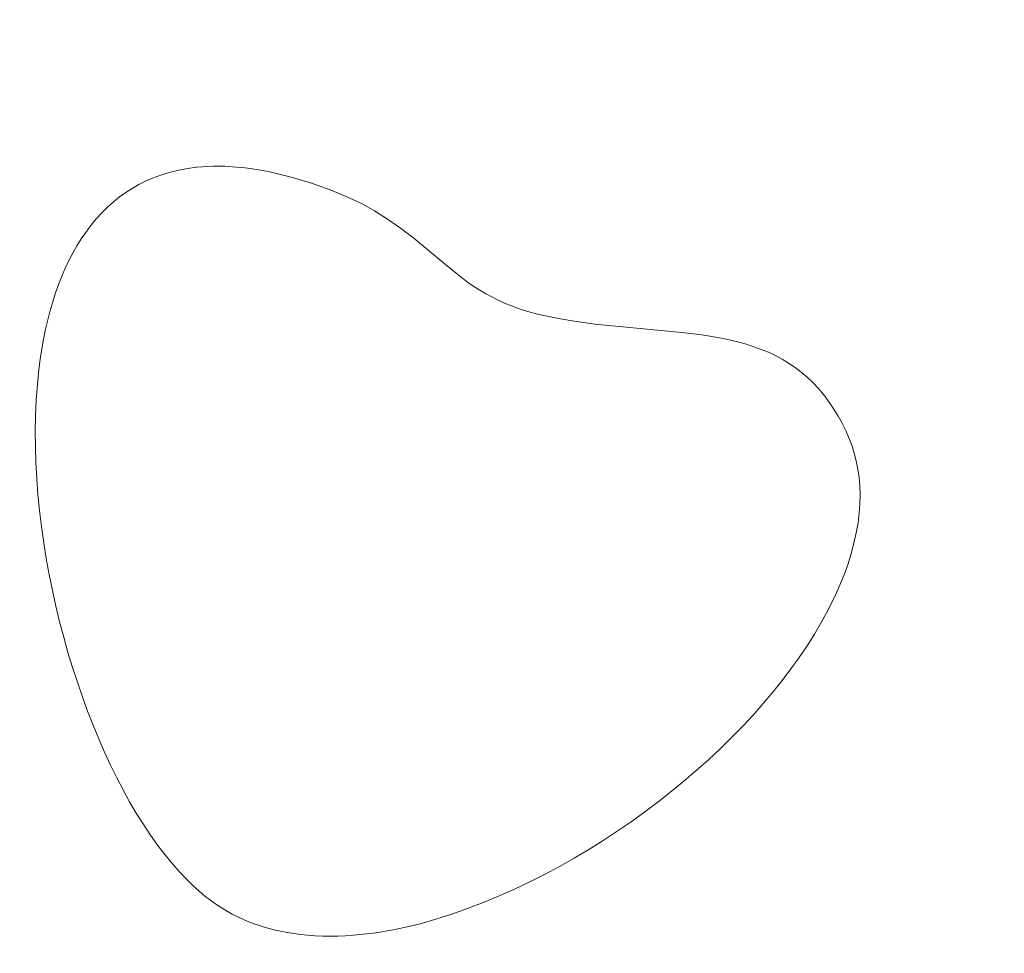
# Model space of a CAD drawing. Header units: millimetres. Extents: x -159 to 180, y -161 to 116.
# Tile 55 of 256: x -122.56 to -113.53, y -69.32 to -60.76. Entities that reach past the tile are written whole.
import ezdxf

# ---------------------------------------------------------------- set-up
doc = ezdxf.new("R2010")
doc.units = ezdxf.units.MM
doc.header["$MEASUREMENT"] = 0
doc.layers.add('Layer 1', color=7, linetype='Continuous')

msp = doc.modelspace()

# ---------------------------------------------------------------- linework, layer by layer
at = {"layer": 'Layer 1', "color": 18, "lineweight": 9}
for points, knots in [([(-158.5852, -104.074), (-158.5852, -104.074), (179.5952, -104.074), (179.5952, -104.074), (179.5952, -104.074), (179.5952, -104.074), (179.5952, 115.719), (179.5952, 115.719), (179.5952, 115.719), (179.5952, 115.719), (-158.5852, 115.719), (-158.5852, 115.719), (-158.5852, 115.719), (-158.5852, 115.719), (-158.5852, -104.074), (-158.5852, -104.074)], [0, 0, 0, 0, 0.2, 0.2, 0.2, 0.2, 0.4, 0.4, 0.4, 0.4, 0.6, 0.6, 0.6, 0.6, 1, 1, 1, 1]), ([(-53.2564, -7.5691), (-53.2564, -7.5691), (-53.2564, 0.2004), (-53.2564, 0.2004), (-53.2564, 0.2004), (-53.2564, 0.2004), (-58.1523, 0.2004), (-58.1523, 0.2004), (-58.1523, 0.2004), (-58.1523, 0.2004), (-58.1523, -2.7996), (-58.1523, -2.7996), (-58.1523, -2.7996), (-58.1523, -2.7996), (-65.8577, -2.7996), (-65.8577, -2.7996), (-65.8577, -2.7996), (-65.8577, -2.7996), (-65.8577, 0.2004), (-65.8577, 0.2004), (-65.8577, 0.2004), (-65.8577, 0.2004), (-73.8173, 0.2004), (-73.8173, 0.2004), (-73.8173, 0.2004), (-73.8173, 0.2004), (-73.8173, -2.7996), (-73.8173, -2.7996), (-73.8173, -2.7996), (-73.8173, -2.7996), (-81.5226, -2.7996), (-81.5226, -2.7996), (-81.5226, -2.7996), (-81.5226, -2.7996), (-81.5226, 0.2004), (-81.5226, 0.2004), (-81.5226, 0.2004), (-81.5226, 0.2004), (-89.4822, 0.2004), (-89.4822, 0.2004), (-89.4822, 0.2004), (-89.4822, 0.2004), (-89.4822, -2.7996), (-89.4822, -2.7996), (-89.4822, -2.7996), (-89.4822, -2.7996), (-97.1875, -2.7996), (-97.1875, -2.7996), (-97.1875, -2.7996), (-97.1875, -2.7996), (-97.1875, 0.2004), (-97.1875, 0.2004), (-97.1875, 0.2004), (-97.1875, 0.2004), (-105.1471, 0.2004), (-105.1471, 0.2004), (-105.1471, 0.2004), (-105.1471, 0.2004), (-105.1471, -2.7996), (-105.1471, -2.7996), (-105.1471, -2.7996), (-105.1471, -2.7996), (-112.8524, -2.7996), (-112.8524, -2.7996), (-112.8524, -2.7996), (-112.8524, -2.7996), (-112.8524, 0.2004), (-112.8524, 0.2004), (-112.8524, 0.2004), (-112.8524, 0.2004), (-120.812, 0.2004), (-120.812, 0.2004), (-120.812, 0.2004), (-120.812, 0.2004), (-120.812, -2.7996), (-120.812, -2.7996), (-120.812, -2.7996), (-120.812, -2.7996), (-128.5173, -2.7996), (-128.5173, -2.7996), (-128.5173, -2.7996), (-128.5173, -2.7996), (-128.5173, 0.2004), (-128.5173, 0.2004), (-128.5173, 0.2004), (-128.5173, 0.2004), (-136.4769, 0.2004), (-136.4769, 0.2004), (-136.4769, 0.2004), (-136.4769, 0.2004), (-136.4769, -2.7996), (-136.4769, -2.7996), (-136.4769, -2.7996), (-136.4769, -2.7996), (-144.1823, -2.7996), (-144.1823, -2.7996), (-144.1823, -2.7996), (-144.1823, -2.7996), (-144.1823, 0.2004), (-144.1823, 0.2004), (-144.1823, 0.2004), (-144.1823, 0.2004), (-152.0784, 0.2004), (-152.0784, 0.2004), (-152.0784, 0.2004), (-152.0784, 0.2004), (-152.0784, -7.6961), (-152.0784, -7.6961), (-152.0784, -7.6961), (-152.0784, -7.6961), (-149.0784, -7.6961), (-149.0784, -7.6961), (-149.0784, -7.6961), (-149.0784, -7.6961), (-149.0784, -15.4011), (-149.0784, -15.4011), (-149.0784, -15.4011), (-149.0784, -15.4011), (-152.0784, -15.4011), (-152.0784, -15.4011), (-152.0784, -15.4011), (-152.0784, -15.4011), (-152.0784, -23.3611), (-152.0784, -23.3611), (-152.0784, -23.3611), (-152.0784, -23.3611), (-149.0784, -23.3611), (-149.0784, -23.3611), (-149.0784, -23.3611), (-149.0784, -23.3611), (-149.0784, -31.0662), (-149.0784, -31.0662), (-149.0784, -31.0662), (-149.0784, -31.0662), (-152.0784, -31.0662), (-152.0784, -31.0662), (-152.0784, -31.0662), (-152.0784, -31.0662), (-152.0784, -39.0261), (-152.0784, -39.0261), (-152.0784, -39.0261), (-152.0784, -39.0261), (-149.0784, -39.0261), (-149.0784, -39.0261), (-149.0784, -39.0261), (-149.0784, -39.0261), (-149.0784, -46.7312), (-149.0784, -46.7312), (-149.0784, -46.7312), (-149.0784, -46.7312), (-152.0784, -46.7312), (-152.0784, -46.7312), (-152.0784, -46.7312), (-152.0784, -46.7312), (-152.0784, -54.6912), (-152.0784, -54.6912), (-152.0784, -54.6912), (-152.0784, -54.6912), (-149.0784, -54.6912), (-149.0784, -54.6912), (-149.0784, -54.6912), (-149.0784, -54.6912), (-149.0784, -62.3963), (-149.0784, -62.3963), (-149.0784, -62.3963), (-149.0784, -62.3963), (-152.0784, -62.3963), (-152.0784, -62.3963), (-152.0784, -62.3963), (-152.0784, -62.3963), (-152.0784, -70.3552), (-152.0784, -70.3552), (-152.0784, -70.3552), (-152.0784, -70.3552), (-149.0784, -70.3552), (-149.0784, -70.3552), (-149.0784, -70.3552), (-149.0784, -70.3552), (-149.0784, -78.0613), (-149.0784, -78.0613), (-149.0784, -78.0613), (-149.0784, -78.0613), (-152.0784, -78.0613), (-152.0784, -78.0613), (-152.0784, -78.0613), (-152.0784, -78.0613), (-152.0784, -86.0203), (-152.0784, -86.0203), (-152.0784, -86.0203), (-152.0784, -86.0203), (-149.0784, -86.0203), (-149.0784, -86.0203), (-149.0784, -86.0203), (-149.0784, -86.0203), (-149.0784, -93.7263), (-149.0784, -93.7263), (-149.0784, -93.7263), (-149.0784, -93.7263), (-152.0784, -93.7263), (-152.0784, -93.7263), (-152.0784, -93.7263), (-152.0784, -93.7263), (-152.0784, -101.6218), (-152.0784, -101.6218), (-152.0784, -101.6218), (-152.0784, -101.6218), (-144.1823, -101.6218), (-144.1823, -101.6218), (-144.1823, -101.6218), (-144.1823, -101.6218), (-144.1823, -98.6218), (-144.1823, -98.6218), (-144.1823, -98.6218), (-144.1823, -98.6218), (-136.4769, -98.6218), (-136.4769, -98.6218), (-136.4769, -98.6218), (-136.4769, -98.6218), (-136.4769, -101.6218), (-136.4769, -101.6218), (-136.4769, -101.6218), (-136.4769, -101.6218), (-128.5173, -101.6218), (-128.5173, -101.6218), (-128.5173, -101.6218), (-128.5173, -101.6218), (-128.5173, -98.6218), (-128.5173, -98.6218), (-128.5173, -98.6218), (-128.5173, -98.6218), (-120.812, -98.6218), (-120.812, -98.6218), (-120.812, -98.6218), (-120.812, -98.6218), (-120.812, -101.6218), (-120.812, -101.6218), (-120.812, -101.6218), (-120.812, -101.6218), (-112.8524, -101.6218), (-112.8524, -101.6218), (-112.8524, -101.6218), (-112.8524, -101.6218), (-112.8524, -98.6218), (-112.8524, -98.6218), (-112.8524, -98.6218), (-112.8524, -98.6218), (-105.1471, -98.6218), (-105.1471, -98.6218), (-105.1471, -98.6218), (-105.1471, -98.6218), (-105.1471, -101.6218), (-105.1471, -101.6218), (-105.1471, -101.6218), (-105.1471, -101.6218), (-97.1875, -101.6218), (-97.1875, -101.6218), (-97.1875, -101.6218), (-97.1875, -101.6218), (-97.1875, -98.6218), (-97.1875, -98.6218), (-97.1875, -98.6218), (-97.1875, -98.6218), (-89.4822, -98.6218), (-89.4822, -98.6218), (-89.4822, -98.6218), (-89.4822, -98.6218), (-89.4822, -101.6218), (-89.4822, -101.6218), (-89.4822, -101.6218), (-89.4822, -101.6218), (-81.5226, -101.6218), (-81.5226, -101.6218), (-81.5226, -101.6218), (-81.5226, -101.6218), (-81.5226, -98.6218), (-81.5226, -98.6218), (-81.5226, -98.6218), (-81.5226, -98.6218), (-73.8173, -98.6218), (-73.8173, -98.6218), (-73.8173, -98.6218), (-73.8173, -98.6218), (-73.8173, -101.6218), (-73.8173, -101.6218), (-73.8173, -101.6218), (-73.8173, -101.6218), (-65.8577, -101.6218), (-65.8577, -101.6218), (-65.8577, -101.6218), (-65.8577, -101.6218), (-65.8577, -98.6218), (-65.8577, -98.6218), (-65.8577, -98.6218), (-65.8577, -98.6218), (-58.1523, -98.6218), (-58.1523, -98.6218), (-58.1523, -98.6218), (-58.1523, -98.6218), (-58.1523, -101.6218), (-58.1523, -101.6218), (-58.1523, -101.6218), (-58.1523, -101.6218), (-53.2564, -101.6218), (-53.2564, -101.6218), (-53.2564, -101.6218), (-53.2564, -101.6218), (-53.2564, -93.8533), (-53.2564, -93.8533), (-53.2564, -93.8533), (-53.2564, -93.8533), (-50.2564, -93.8533), (-50.2564, -93.8533), (-50.2564, -93.8533), (-50.2564, -93.8533), (-50.2564, -85.8933), (-50.2564, -85.8933), (-50.2564, -85.8933), (-50.2564, -85.8933), (-53.2564, -85.8933), (-53.2564, -85.8933), (-53.2564, -85.8933), (-53.2564, -85.8933), (-53.2564, -78.1882), (-53.2564, -78.1882), (-53.2564, -78.1882), (-53.2564, -78.1882), (-50.2564, -78.1882), (-50.2564, -78.1882), (-50.2564, -78.1882), (-50.2564, -78.1882), (-50.2564, -70.2283), (-50.2564, -70.2283), (-50.2564, -70.2283), (-50.2564, -70.2283), (-53.2564, -70.2283), (-53.2564, -70.2283), (-53.2564, -70.2283), (-53.2564, -70.2283), (-53.2564, -62.5232), (-53.2564, -62.5232), (-53.2564, -62.5232), (-53.2564, -62.5232), (-50.2564, -62.5232), (-50.2564, -62.5232), (-50.2564, -62.5232), (-50.2564, -62.5232), (-50.2564, -54.5632), (-50.2564, -54.5632), (-50.2564, -54.5632), (-50.2564, -54.5632), (-53.2564, -54.5632), (-53.2564, -54.5632), (-53.2564, -54.5632), (-53.2564, -54.5632), (-53.2564, -46.8582), (-53.2564, -46.8582), (-53.2564, -46.8582), (-53.2564, -46.8582), (-50.2564, -46.8582), (-50.2564, -46.8582), (-50.2564, -46.8582), (-50.2564, -46.8582), (-50.2564, -38.8982), (-50.2564, -38.8982), (-50.2564, -38.8982), (-50.2564, -38.8982), (-53.2564, -38.8982), (-53.2564, -38.8982), (-53.2564, -38.8982), (-53.2564, -38.8982), (-53.2564, -31.1931), (-53.2564, -31.1931), (-53.2564, -31.1931), (-53.2564, -31.1931), (-50.2564, -31.1931), (-50.2564, -31.1931), (-50.2564, -31.1931), (-50.2564, -31.1931), (-50.2564, -23.2341), (-50.2564, -23.2341), (-50.2564, -23.2341), (-50.2564, -23.2341), (-53.2564, -23.2341), (-53.2564, -23.2341), (-53.2564, -23.2341), (-53.2564, -23.2341), (-53.2564, -15.5281), (-53.2564, -15.5281), (-53.2564, -15.5281), (-53.2564, -15.5281), (-50.2564, -15.5281), (-50.2564, -15.5281), (-50.2564, -15.5281), (-50.2564, -15.5281), (-50.2564, -7.5691), (-50.2564, -7.5691), (-50.2564, -7.5691), (-50.2564, -7.5691), (-53.2564, -7.5691), (-53.2564, -7.5691)], [0, 0, 0, 0, 0.009901, 0.009901, 0.009901, 0.009901, 0.019802, 0.019802, 0.019802, 0.019802, 0.029703, 0.029703, 0.029703, 0.029703, 0.039604, 0.039604, 0.039604, 0.039604, 0.049505, 0.049505, 0.049505, 0.049505, 0.059406, 0.059406, 0.059406, 0.059406, 0.069307, 0.069307, 0.069307, 0.069307, 0.079208, 0.079208, 0.079208, 0.079208, 0.089109, 0.089109, 0.089109, 0.089109, 0.09901, 0.09901, 0.09901, 0.09901, 0.108911, 0.108911, 0.108911, 0.108911, 0.118812, 0.118812, 0.118812, 0.118812, 0.128713, 0.128713, 0.128713, 0.128713, 0.138614, 0.138614, 0.138614, 0.138614, 0.148515, 0.148515, 0.148515, 0.148515, 0.158416, 0.158416, 0.158416, 0.158416, 0.168317, 0.168317, 0.168317, 0.168317, 0.178218, 0.178218, 0.178218, 0.178218, 0.188119, 0.188119, 0.188119, 0.188119, 0.19802, 0.19802, 0.19802, 0.19802, 0.207921, 0.207921, 0.207921, 0.207921, 0.217822, 0.217822, 0.217822, 0.217822, 0.227723, 0.227723, 0.227723, 0.227723, 0.237624, 0.237624, 0.237624, 0.237624, 0.247525, 0.247525, 0.247525, 0.247525, 0.257426, 0.257426, 0.257426, 0.257426, 0.267327, 0.267327, 0.267327, 0.267327, 0.277228, 0.277228, 0.277228, 0.277228, 0.287129, 0.287129, 0.287129, 0.287129, 0.29703, 0.29703, 0.29703, 0.29703, 0.306931, 0.306931, 0.306931, 0.306931, 0.316832, 0.316832, 0.316832, 0.316832, 0.326733, 0.326733, 0.326733, 0.326733, 0.336634, 0.336634, 0.336634, 0.336634, 0.346535, 0.346535, 0.346535, 0.346535, 0.356436, 0.356436, 0.356436, 0.356436, 0.366337, 0.366337, 0.366337, 0.366337, 0.376238, 0.376238, 0.376238, 0.376238, 0.386139, 0.386139, 0.386139, 0.386139, 0.39604, 0.39604, 0.39604, 0.39604, 0.405941, 0.405941, 0.405941, 0.405941, 0.415842, 0.415842, 0.415842, 0.415842, 0.425743, 0.425743, 0.425743, 0.425743, 0.435644, 0.435644, 0.435644, 0.435644, 0.445545, 0.445545, 0.445545, 0.445545, 0.455446, 0.455446, 0.455446, 0.455446, 0.465347, 0.465347, 0.465347, 0.465347, 0.475248, 0.475248, 0.475248, 0.475248, 0.485149, 0.485149, 0.485149, 0.485149, 0.49505, 0.49505, 0.49505, 0.49505, 0.50495, 0.50495, 0.50495, 0.50495, 0.514851, 0.514851, 0.514851, 0.514851, 0.524752, 0.524752, 0.524752, 0.524752, 0.534653, 0.534653, 0.534653, 0.534653, 0.544554, 0.544554, 0.544554, 0.544554, 0.554455, 0.554455, 0.554455, 0.554455, 0.564356, 0.564356, 0.564356, 0.564356, 0.574257, 0.574257, 0.574257, 0.574257, 0.584158, 0.584158, 0.584158, 0.584158, 0.594059, 0.594059, 0.594059, 0.594059, 0.60396, 0.60396, 0.60396, 0.60396, 0.613861, 0.613861, 0.613861, 0.613861, 0.623762, 0.623762, 0.623762, 0.623762, 0.633663, 0.633663, 0.633663, 0.633663, 0.643564, 0.643564, 0.643564, 0.643564, 0.653465, 0.653465, 0.653465, 0.653465, 0.663366, 0.663366, 0.663366, 0.663366, 0.673267, 0.673267, 0.673267, 0.673267, 0.683168, 0.683168, 0.683168, 0.683168, 0.693069, 0.693069, 0.693069, 0.693069, 0.70297, 0.70297, 0.70297, 0.70297, 0.712871, 0.712871, 0.712871, 0.712871, 0.722772, 0.722772, 0.722772, 0.722772, 0.732673, 0.732673, 0.732673, 0.732673, 0.742574, 0.742574, 0.742574, 0.742574, 0.752475, 0.752475, 0.752475, 0.752475, 0.762376, 0.762376, 0.762376, 0.762376, 0.772277, 0.772277, 0.772277, 0.772277, 0.782178, 0.782178, 0.782178, 0.782178, 0.792079, 0.792079, 0.792079, 0.792079, 0.80198, 0.80198, 0.80198, 0.80198, 0.811881, 0.811881, 0.811881, 0.811881, 0.821782, 0.821782, 0.821782, 0.821782, 0.831683, 0.831683, 0.831683, 0.831683, 0.841584, 0.841584, 0.841584, 0.841584, 0.851485, 0.851485, 0.851485, 0.851485, 0.861386, 0.861386, 0.861386, 0.861386, 0.871287, 0.871287, 0.871287, 0.871287, 0.881188, 0.881188, 0.881188, 0.881188, 0.891089, 0.891089, 0.891089, 0.891089, 0.90099, 0.90099, 0.90099, 0.90099, 0.910891, 0.910891, 0.910891, 0.910891, 0.920792, 0.920792, 0.920792, 0.920792, 0.930693, 0.930693, 0.930693, 0.930693, 0.940594, 0.940594, 0.940594, 0.940594, 0.950495, 0.950495, 0.950495, 0.950495, 0.960396, 0.960396, 0.960396, 0.960396, 0.970297, 0.970297, 0.970297, 0.970297, 0.980198, 0.980198, 0.980198, 0.980198, 1, 1, 1, 1]), ([(-120.056, -62.2029), (-120.056, -62.2029), (-119.874, -62.2599), (-119.874, -62.2599), (-119.874, -62.2599), (-119.874, -62.2599), (-119.7116, -62.3176), (-119.7116, -62.3176), (-119.7116, -62.3176), (-119.7116, -62.3176), (-119.6366, -62.3472), (-119.6366, -62.3472), (-119.6366, -62.3472), (-119.6366, -62.3472), (-119.5651, -62.3775), (-119.5651, -62.3775), (-119.5651, -62.3775), (-119.5651, -62.3775), (-119.4967, -62.4087), (-119.4967, -62.4087), (-119.4967, -62.4087), (-119.4967, -62.4087), (-119.4309, -62.441), (-119.4309, -62.441), (-119.4309, -62.441), (-119.4309, -62.441), (-119.3672, -62.4746), (-119.3672, -62.4746), (-119.3672, -62.4746), (-119.3672, -62.4746), (-119.3052, -62.5097), (-119.3052, -62.5097), (-119.3052, -62.5097), (-119.3052, -62.5097), (-119.1842, -62.585), (-119.1842, -62.585), (-119.1842, -62.585), (-119.1842, -62.585), (-119.0644, -62.6685), (-119.0644, -62.6685), (-119.0644, -62.6685), (-119.0644, -62.6685), (-118.942, -62.7615), (-118.942, -62.7615), (-118.942, -62.7615), (-118.942, -62.7615), (-118.6687, -62.991), (-118.6687, -62.991), (-118.6687, -62.991), (-118.6687, -62.991), (-118.5409, -63.0951), (-118.5409, -63.0951), (-118.5409, -63.0951), (-118.5409, -63.0951), (-118.448, -63.1667), (-118.448, -63.1667), (-118.448, -63.1667), (-118.448, -63.1667), (-118.3694, -63.22), (-118.3694, -63.22), (-118.3694, -63.22), (-118.3694, -63.22), (-118.2846, -63.2693), (-118.2846, -63.2693), (-118.2846, -63.2693), (-118.2846, -63.2693), (-118.1704, -63.3289), (-118.1704, -63.3289), (-118.1704, -63.3289), (-118.1704, -63.3289), (-118.1109, -63.3565), (-118.1109, -63.3565), (-118.1109, -63.3565), (-118.1109, -63.3565), (-118.047, -63.3828), (-118.047, -63.3828), (-118.047, -63.3828), (-118.047, -63.3828), (-117.9765, -63.4082), (-117.9765, -63.4082), (-117.9765, -63.4082), (-117.9765, -63.4082), (-117.8974, -63.4329), (-117.8974, -63.4329), (-117.8974, -63.4329), (-117.8974, -63.4329), (-117.8075, -63.4572), (-117.8075, -63.4572), (-117.8075, -63.4572), (-117.8075, -63.4572), (-117.7047, -63.4812), (-117.7047, -63.4812), (-117.7047, -63.4812), (-117.7047, -63.4812), (-117.5978, -63.5017), (-117.5978, -63.5017), (-117.5978, -63.5017), (-117.5978, -63.5017), (-117.4916, -63.5203), (-117.4916, -63.5203), (-117.4916, -63.5203), (-117.4916, -63.5203), (-117.3861, -63.5359), (-117.3861, -63.5359), (-117.3861, -63.5359), (-117.3861, -63.5359), (-117.2816, -63.5496), (-117.2816, -63.5496), (-117.2816, -63.5496), (-117.2816, -63.5496), (-116.4855, -63.6267), (-116.4855, -63.6267), (-116.4855, -63.6267), (-116.4855, -63.6267), (-116.3003, -63.6492), (-116.3003, -63.6492), (-116.3003, -63.6492), (-116.3003, -63.6492), (-116.2101, -63.6629), (-116.2101, -63.6629), (-116.2101, -63.6629), (-116.2101, -63.6629), (-116.1216, -63.6785), (-116.1216, -63.6785), (-116.1216, -63.6785), (-116.1216, -63.6785), (-116.0349, -63.697), (-116.0349, -63.697), (-116.0349, -63.697), (-116.0349, -63.697), (-115.9625, -63.7148), (-115.9625, -63.7148), (-115.9625, -63.7148), (-115.9625, -63.7148), (-115.8919, -63.7347), (-115.8919, -63.7347), (-115.8919, -63.7347), (-115.8919, -63.7347), (-115.8229, -63.7568), (-115.8229, -63.7568), (-115.8229, -63.7568), (-115.8229, -63.7568), (-115.7557, -63.7813), (-115.7557, -63.7813), (-115.7557, -63.7813), (-115.7557, -63.7813), (-115.6903, -63.8085), (-115.6903, -63.8085), (-115.6903, -63.8085), (-115.6903, -63.8085), (-115.6266, -63.8384), (-115.6266, -63.8384), (-115.6266, -63.8384), (-115.6266, -63.8384), (-115.5646, -63.8713), (-115.5646, -63.8713), (-115.5646, -63.8713), (-115.5646, -63.8713), (-115.5045, -63.9073), (-115.5045, -63.9073), (-115.5045, -63.9073), (-115.5045, -63.9073), (-115.4461, -63.9466), (-115.4461, -63.9466), (-115.4461, -63.9466), (-115.4461, -63.9466), (-115.3896, -63.9894), (-115.3896, -63.9894), (-115.3896, -63.9894), (-115.3896, -63.9894), (-115.3348, -64.0358), (-115.3348, -64.0358), (-115.3348, -64.0358), (-115.3348, -64.0358), (-115.2819, -64.0861), (-115.2819, -64.0861), (-115.2819, -64.0861), (-115.2819, -64.0861), (-115.2309, -64.1404), (-115.2309, -64.1404), (-115.2309, -64.1404), (-115.2309, -64.1404), (-115.1817, -64.1988), (-115.1817, -64.1988), (-115.1817, -64.1988), (-115.1817, -64.1988), (-115.1344, -64.2616), (-115.1344, -64.2616), (-115.1344, -64.2616), (-115.1344, -64.2616), (-115.0889, -64.3289), (-115.0889, -64.3289), (-115.0889, -64.3289), (-115.0889, -64.3289), (-115.0497, -64.393), (-115.0497, -64.393), (-115.0497, -64.393), (-115.0497, -64.393), (-115.0136, -64.4582), (-115.0136, -64.4582), (-115.0136, -64.4582), (-115.0136, -64.4582), (-114.9807, -64.5247), (-114.9807, -64.5247), (-114.9807, -64.5247), (-114.9807, -64.5247), (-114.9511, -64.5925), (-114.9511, -64.5925), (-114.9511, -64.5925), (-114.9511, -64.5925), (-114.9249, -64.6619), (-114.9249, -64.6619), (-114.9249, -64.6619), (-114.9249, -64.6619), (-114.9024, -64.7328), (-114.9024, -64.7328), (-114.9024, -64.7328), (-114.9024, -64.7328), (-114.8836, -64.8055), (-114.8836, -64.8055), (-114.8836, -64.8055), (-114.8836, -64.8055), (-114.8686, -64.88), (-114.8686, -64.88), (-114.8686, -64.88), (-114.8686, -64.88), (-114.8577, -64.9566), (-114.8577, -64.9566), (-114.8577, -64.9566), (-114.8577, -64.9566), (-114.851, -65.0352), (-114.851, -65.0352), (-114.851, -65.0352), (-114.851, -65.0352), (-114.8485, -65.1162), (-114.8485, -65.1162), (-114.8485, -65.1162), (-114.8485, -65.1162), (-114.8504, -65.1995), (-114.8504, -65.1995), (-114.8504, -65.1995), (-114.8504, -65.1995), (-114.8569, -65.2854), (-114.8569, -65.2854), (-114.8569, -65.2854), (-114.8569, -65.2854), (-114.8681, -65.3739), (-114.8681, -65.3739), (-114.8681, -65.3739), (-114.8681, -65.3739), (-114.8841, -65.4652), (-114.8841, -65.4652), (-114.8841, -65.4652), (-114.8841, -65.4652), (-114.905, -65.5593), (-114.905, -65.5593), (-114.905, -65.5593), (-114.905, -65.5593), (-114.9306, -65.655), (-114.9306, -65.655), (-114.9306, -65.655), (-114.9306, -65.655), (-114.9596, -65.7487), (-114.9596, -65.7487), (-114.9596, -65.7487), (-114.9596, -65.7487), (-114.9922, -65.8409), (-114.9922, -65.8409), (-114.9922, -65.8409), (-114.9922, -65.8409), (-115.0282, -65.9318), (-115.0282, -65.9318), (-115.0282, -65.9318), (-115.0282, -65.9318), (-115.0675, -66.0218), (-115.0675, -66.0218), (-115.0675, -66.0218), (-115.0675, -66.0218), (-115.1102, -66.1113), (-115.1102, -66.1113), (-115.1102, -66.1113), (-115.1102, -66.1113), (-115.1561, -66.2005), (-115.1561, -66.2005), (-115.1561, -66.2005), (-115.1561, -66.2005), (-115.2053, -66.2898), (-115.2053, -66.2898), (-115.2053, -66.2898), (-115.2053, -66.2898), (-115.2676, -66.3957), (-115.2676, -66.3957), (-115.2676, -66.3957), (-115.2676, -66.3957), (-115.3348, -66.5019), (-115.3348, -66.5019), (-115.3348, -66.5019), (-115.3348, -66.5019), (-115.4067, -66.6083), (-115.4067, -66.6083), (-115.4067, -66.6083), (-115.4067, -66.6083), (-115.4831, -66.7147), (-115.4831, -66.7147), (-115.4831, -66.7147), (-115.4831, -66.7147), (-115.564, -66.821), (-115.564, -66.821), (-115.564, -66.821), (-115.564, -66.821), (-115.6491, -66.927), (-115.6491, -66.927), (-115.6491, -66.927), (-115.6491, -66.927), (-115.7383, -67.0325), (-115.7383, -67.0325), (-115.7383, -67.0325), (-115.7383, -67.0325), (-115.8314, -67.1374), (-115.8314, -67.1374), (-115.8314, -67.1374), (-115.8314, -67.1374), (-115.9285, -67.2415), (-115.9285, -67.2415), (-115.9285, -67.2415), (-115.9285, -67.2415), (-116.0292, -67.3447), (-116.0292, -67.3447), (-116.0292, -67.3447), (-116.0292, -67.3447), (-116.1334, -67.4467), (-116.1334, -67.4467), (-116.1334, -67.4467), (-116.1334, -67.4467), (-116.241, -67.5476), (-116.241, -67.5476), (-116.241, -67.5476), (-116.241, -67.5476), (-116.3519, -67.647), (-116.3519, -67.647), (-116.3519, -67.647), (-116.3519, -67.647), (-116.4659, -67.7448), (-116.4659, -67.7448), (-116.4659, -67.7448), (-116.4659, -67.7448), (-116.5829, -67.8409), (-116.5829, -67.8409), (-116.5829, -67.8409), (-116.5829, -67.8409), (-116.7027, -67.9351), (-116.7027, -67.9351), (-116.7027, -67.9351), (-116.7027, -67.9351), (-116.8252, -68.0273), (-116.8252, -68.0273), (-116.8252, -68.0273), (-116.8252, -68.0273), (-116.9502, -68.1172), (-116.9502, -68.1172), (-116.9502, -68.1172), (-116.9502, -68.1172), (-117.0776, -68.2047), (-117.0776, -68.2047), (-117.0776, -68.2047), (-117.0776, -68.2047), (-117.2073, -68.2898), (-117.2073, -68.2898), (-117.2073, -68.2898), (-117.2073, -68.2898), (-117.339, -68.3721), (-117.339, -68.3721), (-117.339, -68.3721), (-117.339, -68.3721), (-117.4727, -68.4516), (-117.4727, -68.4516), (-117.4727, -68.4516), (-117.4727, -68.4516), (-117.6083, -68.5281), (-117.6083, -68.5281), (-117.6083, -68.5281), (-117.6083, -68.5281), (-117.7455, -68.6014), (-117.7455, -68.6014), (-117.7455, -68.6014), (-117.7455, -68.6014), (-117.8842, -68.6713), (-117.8842, -68.6713), (-117.8842, -68.6713), (-117.8842, -68.6713), (-118.0243, -68.7378), (-118.0243, -68.7378), (-118.0243, -68.7378), (-118.0243, -68.7378), (-118.1657, -68.8006), (-118.1657, -68.8006), (-118.1657, -68.8006), (-118.1657, -68.8006), (-118.3082, -68.8596), (-118.3082, -68.8596), (-118.3082, -68.8596), (-118.3082, -68.8596), (-118.4516, -68.9147), (-118.4516, -68.9147), (-118.4516, -68.9147), (-118.4516, -68.9147), (-118.5958, -68.9656), (-118.5958, -68.9656), (-118.5958, -68.9656), (-118.5958, -68.9656), (-118.7407, -69.0123), (-118.7407, -69.0123), (-118.7407, -69.0123), (-118.7407, -69.0123), (-118.8861, -69.0545), (-118.8861, -69.0545), (-118.8861, -69.0545), (-118.8861, -69.0545), (-119.017, -69.0857), (-119.017, -69.0857), (-119.017, -69.0857), (-119.017, -69.0857), (-119.1467, -69.1121), (-119.1467, -69.1121), (-119.1467, -69.1121), (-119.1467, -69.1121), (-119.2919, -69.1359), (-119.2919, -69.1359), (-119.2919, -69.1359), (-119.2919, -69.1359), (-119.4316, -69.153), (-119.4316, -69.153), (-119.4316, -69.153), (-119.4316, -69.153), (-119.5006, -69.159), (-119.5006, -69.159), (-119.5006, -69.159), (-119.5006, -69.159), (-119.5699, -69.1633), (-119.5699, -69.1633), (-119.5699, -69.1633), (-119.5699, -69.1633), (-119.6399, -69.1659), (-119.6399, -69.1659), (-119.6399, -69.1659), (-119.6399, -69.1659), (-119.7111, -69.1668), (-119.7111, -69.1668), (-119.7111, -69.1668), (-119.7111, -69.1668), (-119.7823, -69.1657), (-119.7823, -69.1657), (-119.7823, -69.1657), (-119.7823, -69.1657), (-119.8513, -69.1628), (-119.8513, -69.1628), (-119.8513, -69.1628), (-119.8513, -69.1628), (-119.9179, -69.1579), (-119.9179, -69.1579), (-119.9179, -69.1579), (-119.9179, -69.1579), (-119.9822, -69.1514), (-119.9822, -69.1514), (-119.9822, -69.1514), (-119.9822, -69.1514), (-120.0442, -69.1434), (-120.0442, -69.1434), (-120.0442, -69.1434), (-120.0442, -69.1434), (-120.1038, -69.1339), (-120.1038, -69.1339), (-120.1038, -69.1339), (-120.1038, -69.1339), (-120.2155, -69.1112), (-120.2155, -69.1112), (-120.2155, -69.1112), (-120.2155, -69.1112), (-120.3171, -69.0845), (-120.3171, -69.0845), (-120.3171, -69.0845), (-120.3171, -69.0845), (-120.4083, -69.0547), (-120.4083, -69.0547), (-120.4083, -69.0547), (-120.4083, -69.0547), (-120.4887, -69.023), (-120.4887, -69.023), (-120.4887, -69.023), (-120.4887, -69.023), (-120.558, -68.9905), (-120.558, -68.9905), (-120.558, -68.9905), (-120.558, -68.9905), (-120.6088, -68.9644), (-120.6088, -68.9644), (-120.6088, -68.9644), (-120.6088, -68.9644), (-120.677, -68.9263), (-120.677, -68.9263), (-120.677, -68.9263), (-120.677, -68.9263), (-120.761, -68.8724), (-120.761, -68.8724), (-120.761, -68.8724), (-120.761, -68.8724), (-120.8085, -68.8382), (-120.8085, -68.8382), (-120.8085, -68.8382), (-120.8085, -68.8382), (-120.8593, -68.7987), (-120.8593, -68.7987), (-120.8593, -68.7987), (-120.8593, -68.7987), (-120.9133, -68.7533), (-120.9133, -68.7533), (-120.9133, -68.7533), (-120.9133, -68.7533), (-120.9704, -68.7016), (-120.9704, -68.7016), (-120.9704, -68.7016), (-120.9704, -68.7016), (-121.0302, -68.643), (-121.0302, -68.643), (-121.0302, -68.643), (-121.0302, -68.643), (-121.0927, -68.5772), (-121.0927, -68.5772), (-121.0927, -68.5772), (-121.0927, -68.5772), (-121.1576, -68.5035), (-121.1576, -68.5035), (-121.1576, -68.5035), (-121.1576, -68.5035), (-121.2248, -68.4217), (-121.2248, -68.4217), (-121.2248, -68.4217), (-121.2248, -68.4217), (-121.294, -68.331), (-121.294, -68.331), (-121.294, -68.331), (-121.294, -68.331), (-121.365, -68.2312), (-121.365, -68.2312), (-121.365, -68.2312), (-121.365, -68.2312), (-121.428, -68.1365), (-121.428, -68.1365), (-121.428, -68.1365), (-121.428, -68.1365), (-121.49, -68.0371), (-121.49, -68.0371), (-121.49, -68.0371), (-121.49, -68.0371), (-121.5508, -67.9334), (-121.5508, -67.9334), (-121.5508, -67.9334), (-121.5508, -67.9334), (-121.6103, -67.8254), (-121.6103, -67.8254), (-121.6103, -67.8254), (-121.6103, -67.8254), (-121.6685, -67.7135), (-121.6685, -67.7135), (-121.6685, -67.7135), (-121.6685, -67.7135), (-121.7253, -67.5978), (-121.7253, -67.5978), (-121.7253, -67.5978), (-121.7253, -67.5978), (-121.7806, -67.4786), (-121.7806, -67.4786), (-121.7806, -67.4786), (-121.7806, -67.4786), (-121.8342, -67.356), (-121.8342, -67.356), (-121.8342, -67.356), (-121.8342, -67.356), (-121.8861, -67.2303), (-121.8861, -67.2303), (-121.8861, -67.2303), (-121.8861, -67.2303), (-121.9362, -67.1017), (-121.9362, -67.1017), (-121.9362, -67.1017), (-121.9362, -67.1017), (-121.9843, -66.9704), (-121.9843, -66.9704), (-121.9843, -66.9704), (-121.9843, -66.9704), (-122.0305, -66.8366), (-122.0305, -66.8366), (-122.0305, -66.8366), (-122.0305, -66.8366), (-122.0745, -66.7005), (-122.0745, -66.7005), (-122.0745, -66.7005), (-122.0745, -66.7005), (-122.1164, -66.5624), (-122.1164, -66.5624), (-122.1164, -66.5624), (-122.1164, -66.5624), (-122.1559, -66.4224), (-122.1559, -66.4224), (-122.1559, -66.4224), (-122.1559, -66.4224), (-122.193, -66.2808), (-122.193, -66.2808), (-122.193, -66.2808), (-122.193, -66.2808), (-122.2277, -66.1377), (-122.2277, -66.1377), (-122.2277, -66.1377), (-122.2277, -66.1377), (-122.2597, -65.9935), (-122.2597, -65.9935), (-122.2597, -65.9935), (-122.2597, -65.9935), (-122.2891, -65.8483), (-122.2891, -65.8483), (-122.2891, -65.8483), (-122.2891, -65.8483), (-122.3157, -65.7023), (-122.3157, -65.7023), (-122.3157, -65.7023), (-122.3157, -65.7023), (-122.3394, -65.5557), (-122.3394, -65.5557), (-122.3394, -65.5557), (-122.3394, -65.5557), (-122.3601, -65.4087), (-122.3601, -65.4087), (-122.3601, -65.4087), (-122.3601, -65.4087), (-122.3778, -65.2616), (-122.3778, -65.2616), (-122.3778, -65.2616), (-122.3778, -65.2616), (-122.3923, -65.1146), (-122.3923, -65.1146), (-122.3923, -65.1146), (-122.3923, -65.1146), (-122.4035, -64.9679), (-122.4035, -64.9679), (-122.4035, -64.9679), (-122.4035, -64.9679), (-122.4114, -64.8217), (-122.4114, -64.8217), (-122.4114, -64.8217), (-122.4114, -64.8217), (-122.4158, -64.6761), (-122.4158, -64.6761), (-122.4158, -64.6761), (-122.4158, -64.6761), (-122.4167, -64.5315), (-122.4167, -64.5315), (-122.4167, -64.5315), (-122.4167, -64.5315), (-122.4139, -64.388), (-122.4139, -64.388), (-122.4139, -64.388), (-122.4139, -64.388), (-122.4074, -64.2459), (-122.4074, -64.2459), (-122.4074, -64.2459), (-122.4074, -64.2459), (-122.397, -64.1054), (-122.397, -64.1054), (-122.397, -64.1054), (-122.397, -64.1054), (-122.3827, -63.9666), (-122.3827, -63.9666), (-122.3827, -63.9666), (-122.3827, -63.9666), (-122.3703, -63.8711), (-122.3703, -63.8711), (-122.3703, -63.8711), (-122.3703, -63.8711), (-122.3561, -63.7777), (-122.3561, -63.7777), (-122.3561, -63.7777), (-122.3561, -63.7777), (-122.34, -63.6865), (-122.34, -63.6865), (-122.34, -63.6865), (-122.34, -63.6865), (-122.322, -63.5975), (-122.322, -63.5975), (-122.322, -63.5975), (-122.322, -63.5975), (-122.3021, -63.5106), (-122.3021, -63.5106), (-122.3021, -63.5106), (-122.3021, -63.5106), (-122.2803, -63.426), (-122.2803, -63.426), (-122.2803, -63.426), (-122.2803, -63.426), (-122.2565, -63.3437), (-122.2565, -63.3437), (-122.2565, -63.3437), (-122.2565, -63.3437), (-122.2308, -63.2636), (-122.2308, -63.2636), (-122.2308, -63.2636), (-122.2308, -63.2636), (-122.2031, -63.1858), (-122.2031, -63.1858), (-122.2031, -63.1858), (-122.2031, -63.1858), (-122.1735, -63.1103), (-122.1735, -63.1103), (-122.1735, -63.1103), (-122.1735, -63.1103), (-122.1419, -63.0371), (-122.1419, -63.0371), (-122.1419, -63.0371), (-122.1419, -63.0371), (-122.1082, -62.9664), (-122.1082, -62.9664), (-122.1082, -62.9664), (-122.1082, -62.9664), (-122.0726, -62.898), (-122.0726, -62.898), (-122.0726, -62.898), (-122.0726, -62.898), (-122.0349, -62.832), (-122.0349, -62.832), (-122.0349, -62.832), (-122.0349, -62.832), (-121.9952, -62.7684), (-121.9952, -62.7684), (-121.9952, -62.7684), (-121.9952, -62.7684), (-121.9535, -62.7073), (-121.9535, -62.7073), (-121.9535, -62.7073), (-121.9535, -62.7073), (-121.9057, -62.6435), (-121.9057, -62.6435), (-121.9057, -62.6435), (-121.9057, -62.6435), (-121.8563, -62.5836), (-121.8563, -62.5836), (-121.8563, -62.5836), (-121.8563, -62.5836), (-121.8054, -62.5277), (-121.8054, -62.5277), (-121.8054, -62.5277), (-121.8054, -62.5277), (-121.7528, -62.4756), (-121.7528, -62.4756), (-121.7528, -62.4756), (-121.7528, -62.4756), (-121.6987, -62.4272), (-121.6987, -62.4272), (-121.6987, -62.4272), (-121.6987, -62.4272), (-121.643, -62.3825), (-121.643, -62.3825), (-121.643, -62.3825), (-121.643, -62.3825), (-121.5857, -62.3413), (-121.5857, -62.3413), (-121.5857, -62.3413), (-121.5857, -62.3413), (-121.5268, -62.3036), (-121.5268, -62.3036), (-121.5268, -62.3036), (-121.5268, -62.3036), (-121.4663, -62.2694), (-121.4663, -62.2694), (-121.4663, -62.2694), (-121.4663, -62.2694), (-121.4042, -62.2385), (-121.4042, -62.2385), (-121.4042, -62.2385), (-121.4042, -62.2385), (-121.3405, -62.2108), (-121.3405, -62.2108), (-121.3405, -62.2108), (-121.3405, -62.2108), (-121.2751, -62.1863), (-121.2751, -62.1863), (-121.2751, -62.1863), (-121.2751, -62.1863), (-121.2082, -62.1649), (-121.2082, -62.1649), (-121.2082, -62.1649), (-121.2082, -62.1649), (-121.1396, -62.1465), (-121.1396, -62.1465), (-121.1396, -62.1465), (-121.1396, -62.1465), (-121.0694, -62.131), (-121.0694, -62.131), (-121.0694, -62.131), (-121.0694, -62.131), (-120.9976, -62.1184), (-120.9976, -62.1184), (-120.9976, -62.1184), (-120.9976, -62.1184), (-120.9361, -62.1102), (-120.9361, -62.1102), (-120.9361, -62.1102), (-120.9361, -62.1102), (-120.8809, -62.105), (-120.8809, -62.105), (-120.8809, -62.105), (-120.8809, -62.105), (-120.7832, -62.1004), (-120.7832, -62.1004), (-120.7832, -62.1004), (-120.7832, -62.1004), (-120.7137, -62.1004), (-120.7137, -62.1004), (-120.7137, -62.1004), (-120.7137, -62.1004), (-120.6783, -62.1013), (-120.6783, -62.1013), (-120.6783, -62.1013), (-120.6783, -62.1013), (-120.5717, -62.1078), (-120.5717, -62.1078), (-120.5717, -62.1078), (-120.5717, -62.1078), (-120.5126, -62.1131), (-120.5126, -62.1131), (-120.5126, -62.1131), (-120.5126, -62.1131), (-120.4462, -62.1213), (-120.4462, -62.1213), (-120.4462, -62.1213), (-120.4462, -62.1213), (-120.3699, -62.1334), (-120.3699, -62.1334), (-120.3699, -62.1334), (-120.3699, -62.1334), (-120.2811, -62.1503), (-120.2811, -62.1503), (-120.2811, -62.1503), (-120.2811, -62.1503), (-120.1774, -62.1731), (-120.1774, -62.1731), (-120.1774, -62.1731), (-120.1774, -62.1731), (-120.056, -62.2029), (-120.056, -62.2029)], [0, 0, 0, 0, 0.004695, 0.004695, 0.004695, 0.004695, 0.00939, 0.00939, 0.00939, 0.00939, 0.014085, 0.014085, 0.014085, 0.014085, 0.018779, 0.018779, 0.018779, 0.018779, 0.023474, 0.023474, 0.023474, 0.023474, 0.028169, 0.028169, 0.028169, 0.028169, 0.032864, 0.032864, 0.032864, 0.032864, 0.037559, 0.037559, 0.037559, 0.037559, 0.042254, 0.042254, 0.042254, 0.042254, 0.046948, 0.046948, 0.046948, 0.046948, 0.051643, 0.051643, 0.051643, 0.051643, 0.056338, 0.056338, 0.056338, 0.056338, 0.061033, 0.061033, 0.061033, 0.061033, 0.065728, 0.065728, 0.065728, 0.065728, 0.070423, 0.070423, 0.070423, 0.070423, 0.075117, 0.075117, 0.075117, 0.075117, 0.079812, 0.079812, 0.079812, 0.079812, 0.084507, 0.084507, 0.084507, 0.084507, 0.089202, 0.089202, 0.089202, 0.089202, 0.093897, 0.093897, 0.093897, 0.093897, 0.098592, 0.098592, 0.098592, 0.098592, 0.103286, 0.103286, 0.103286, 0.103286, 0.107981, 0.107981, 0.107981, 0.107981, 0.112676, 0.112676, 0.112676, 0.112676, 0.117371, 0.117371, 0.117371, 0.117371, 0.122066, 0.122066, 0.122066, 0.122066, 0.126761, 0.126761, 0.126761, 0.126761, 0.131455, 0.131455, 0.131455, 0.131455, 0.13615, 0.13615, 0.13615, 0.13615, 0.140845, 0.140845, 0.140845, 0.140845, 0.14554, 0.14554, 0.14554, 0.14554, 0.150235, 0.150235, 0.150235, 0.150235, 0.15493, 0.15493, 0.15493, 0.15493, 0.159624, 0.159624, 0.159624, 0.159624, 0.164319, 0.164319, 0.164319, 0.164319, 0.169014, 0.169014, 0.169014, 0.169014, 0.173709, 0.173709, 0.173709, 0.173709, 0.178404, 0.178404, 0.178404, 0.178404, 0.183099, 0.183099, 0.183099, 0.183099, 0.187793, 0.187793, 0.187793, 0.187793, 0.192488, 0.192488, 0.192488, 0.192488, 0.197183, 0.197183, 0.197183, 0.197183, 0.201878, 0.201878, 0.201878, 0.201878, 0.206573, 0.206573, 0.206573, 0.206573, 0.211268, 0.211268, 0.211268, 0.211268, 0.215962, 0.215962, 0.215962, 0.215962, 0.220657, 0.220657, 0.220657, 0.220657, 0.225352, 0.225352, 0.225352, 0.225352, 0.230047, 0.230047, 0.230047, 0.230047, 0.234742, 0.234742, 0.234742, 0.234742, 0.239437, 0.239437, 0.239437, 0.239437, 0.244131, 0.244131, 0.244131, 0.244131, 0.248826, 0.248826, 0.248826, 0.248826, 0.253521, 0.253521, 0.253521, 0.253521, 0.258216, 0.258216, 0.258216, 0.258216, 0.262911, 0.262911, 0.262911, 0.262911, 0.267606, 0.267606, 0.267606, 0.267606, 0.2723, 0.2723, 0.2723, 0.2723, 0.276995, 0.276995, 0.276995, 0.276995, 0.28169, 0.28169, 0.28169, 0.28169, 0.286385, 0.286385, 0.286385, 0.286385, 0.29108, 0.29108, 0.29108, 0.29108, 0.295775, 0.295775, 0.295775, 0.295775, 0.300469, 0.300469, 0.300469, 0.300469, 0.305164, 0.305164, 0.305164, 0.305164, 0.309859, 0.309859, 0.309859, 0.309859, 0.314554, 0.314554, 0.314554, 0.314554, 0.319249, 0.319249, 0.319249, 0.319249, 0.323944, 0.323944, 0.323944, 0.323944, 0.328638, 0.328638, 0.328638, 0.328638, 0.333333, 0.333333, 0.333333, 0.333333, 0.338028, 0.338028, 0.338028, 0.338028, 0.342723, 0.342723, 0.342723, 0.342723, 0.347418, 0.347418, 0.347418, 0.347418, 0.352113, 0.352113, 0.352113, 0.352113, 0.356808, 0.356808, 0.356808, 0.356808, 0.361502, 0.361502, 0.361502, 0.361502, 0.366197, 0.366197, 0.366197, 0.366197, 0.370892, 0.370892, 0.370892, 0.370892, 0.375587, 0.375587, 0.375587, 0.375587, 0.380282, 0.380282, 0.380282, 0.380282, 0.384977, 0.384977, 0.384977, 0.384977, 0.389671, 0.389671, 0.389671, 0.389671, 0.394366, 0.394366, 0.394366, 0.394366, 0.399061, 0.399061, 0.399061, 0.399061, 0.403756, 0.403756, 0.403756, 0.403756, 0.408451, 0.408451, 0.408451, 0.408451, 0.413146, 0.413146, 0.413146, 0.413146, 0.41784, 0.41784, 0.41784, 0.41784, 0.422535, 0.422535, 0.422535, 0.422535, 0.42723, 0.42723, 0.42723, 0.42723, 0.431925, 0.431925, 0.431925, 0.431925, 0.43662, 0.43662, 0.43662, 0.43662, 0.441315, 0.441315, 0.441315, 0.441315, 0.446009, 0.446009, 0.446009, 0.446009, 0.450704, 0.450704, 0.450704, 0.450704, 0.455399, 0.455399, 0.455399, 0.455399, 0.460094, 0.460094, 0.460094, 0.460094, 0.464789, 0.464789, 0.464789, 0.464789, 0.469484, 0.469484, 0.469484, 0.469484, 0.474178, 0.474178, 0.474178, 0.474178, 0.478873, 0.478873, 0.478873, 0.478873, 0.483568, 0.483568, 0.483568, 0.483568, 0.488263, 0.488263, 0.488263, 0.488263, 0.492958, 0.492958, 0.492958, 0.492958, 0.497653, 0.497653, 0.497653, 0.497653, 0.502347, 0.502347, 0.502347, 0.502347, 0.507042, 0.507042, 0.507042, 0.507042, 0.511737, 0.511737, 0.511737, 0.511737, 0.516432, 0.516432, 0.516432, 0.516432, 0.521127, 0.521127, 0.521127, 0.521127, 0.525822, 0.525822, 0.525822, 0.525822, 0.530516, 0.530516, 0.530516, 0.530516, 0.535211, 0.535211, 0.535211, 0.535211, 0.539906, 0.539906, 0.539906, 0.539906, 0.544601, 0.544601, 0.544601, 0.544601, 0.549296, 0.549296, 0.549296, 0.549296, 0.553991, 0.553991, 0.553991, 0.553991, 0.558685, 0.558685, 0.558685, 0.558685, 0.56338, 0.56338, 0.56338, 0.56338, 0.568075, 0.568075, 0.568075, 0.568075, 0.57277, 0.57277, 0.57277, 0.57277, 0.577465, 0.577465, 0.577465, 0.577465, 0.58216, 0.58216, 0.58216, 0.58216, 0.586854, 0.586854, 0.586854, 0.586854, 0.591549, 0.591549, 0.591549, 0.591549, 0.596244, 0.596244, 0.596244, 0.596244, 0.600939, 0.600939, 0.600939, 0.600939, 0.605634, 0.605634, 0.605634, 0.605634, 0.610329, 0.610329, 0.610329, 0.610329, 0.615023, 0.615023, 0.615023, 0.615023, 0.619718, 0.619718, 0.619718, 0.619718, 0.624413, 0.624413, 0.624413, 0.624413, 0.629108, 0.629108, 0.629108, 0.629108, 0.633803, 0.633803, 0.633803, 0.633803, 0.638498, 0.638498, 0.638498, 0.638498, 0.643192, 0.643192, 0.643192, 0.643192, 0.647887, 0.647887, 0.647887, 0.647887, 0.652582, 0.652582, 0.652582, 0.652582, 0.657277, 0.657277, 0.657277, 0.657277, 0.661972, 0.661972, 0.661972, 0.661972, 0.666667, 0.666667, 0.666667, 0.666667, 0.671362, 0.671362, 0.671362, 0.671362, 0.676056, 0.676056, 0.676056, 0.676056, 0.680751, 0.680751, 0.680751, 0.680751, 0.685446, 0.685446, 0.685446, 0.685446, 0.690141, 0.690141, 0.690141, 0.690141, 0.694836, 0.694836, 0.694836, 0.694836, 0.699531, 0.699531, 0.699531, 0.699531, 0.704225, 0.704225, 0.704225, 0.704225, 0.70892, 0.70892, 0.70892, 0.70892, 0.713615, 0.713615, 0.713615, 0.713615, 0.71831, 0.71831, 0.71831, 0.71831, 0.723005, 0.723005, 0.723005, 0.723005, 0.7277, 0.7277, 0.7277, 0.7277, 0.732394, 0.732394, 0.732394, 0.732394, 0.737089, 0.737089, 0.737089, 0.737089, 0.741784, 0.741784, 0.741784, 0.741784, 0.746479, 0.746479, 0.746479, 0.746479, 0.751174, 0.751174, 0.751174, 0.751174, 0.755869, 0.755869, 0.755869, 0.755869, 0.760563, 0.760563, 0.760563, 0.760563, 0.765258, 0.765258, 0.765258, 0.765258, 0.769953, 0.769953, 0.769953, 0.769953, 0.774648, 0.774648, 0.774648, 0.774648, 0.779343, 0.779343, 0.779343, 0.779343, 0.784038, 0.784038, 0.784038, 0.784038, 0.788732, 0.788732, 0.788732, 0.788732, 0.793427, 0.793427, 0.793427, 0.793427, 0.798122, 0.798122, 0.798122, 0.798122, 0.802817, 0.802817, 0.802817, 0.802817, 0.807512, 0.807512, 0.807512, 0.807512, 0.812207, 0.812207, 0.812207, 0.812207, 0.816901, 0.816901, 0.816901, 0.816901, 0.821596, 0.821596, 0.821596, 0.821596, 0.826291, 0.826291, 0.826291, 0.826291, 0.830986, 0.830986, 0.830986, 0.830986, 0.835681, 0.835681, 0.835681, 0.835681, 0.840376, 0.840376, 0.840376, 0.840376, 0.84507, 0.84507, 0.84507, 0.84507, 0.849765, 0.849765, 0.849765, 0.849765, 0.85446, 0.85446, 0.85446, 0.85446, 0.859155, 0.859155, 0.859155, 0.859155, 0.86385, 0.86385, 0.86385, 0.86385, 0.868545, 0.868545, 0.868545, 0.868545, 0.873239, 0.873239, 0.873239, 0.873239, 0.877934, 0.877934, 0.877934, 0.877934, 0.882629, 0.882629, 0.882629, 0.882629, 0.887324, 0.887324, 0.887324, 0.887324, 0.892019, 0.892019, 0.892019, 0.892019, 0.896714, 0.896714, 0.896714, 0.896714, 0.901408, 0.901408, 0.901408, 0.901408, 0.906103, 0.906103, 0.906103, 0.906103, 0.910798, 0.910798, 0.910798, 0.910798, 0.915493, 0.915493, 0.915493, 0.915493, 0.920188, 0.920188, 0.920188, 0.920188, 0.924883, 0.924883, 0.924883, 0.924883, 0.929577, 0.929577, 0.929577, 0.929577, 0.934272, 0.934272, 0.934272, 0.934272, 0.938967, 0.938967, 0.938967, 0.938967, 0.943662, 0.943662, 0.943662, 0.943662, 0.948357, 0.948357, 0.948357, 0.948357, 0.953052, 0.953052, 0.953052, 0.953052, 0.957746, 0.957746, 0.957746, 0.957746, 0.962441, 0.962441, 0.962441, 0.962441, 0.967136, 0.967136, 0.967136, 0.967136, 0.971831, 0.971831, 0.971831, 0.971831, 0.976526, 0.976526, 0.976526, 0.976526, 0.981221, 0.981221, 0.981221, 0.981221, 0.985915, 0.985915, 0.985915, 0.985915, 0.99061, 0.99061, 0.99061, 0.99061, 1, 1, 1, 1])]:
    msp.add_open_spline(points, degree=3, knots=knots, dxfattribs=at)

doc.saveas('drawing.dxf')
